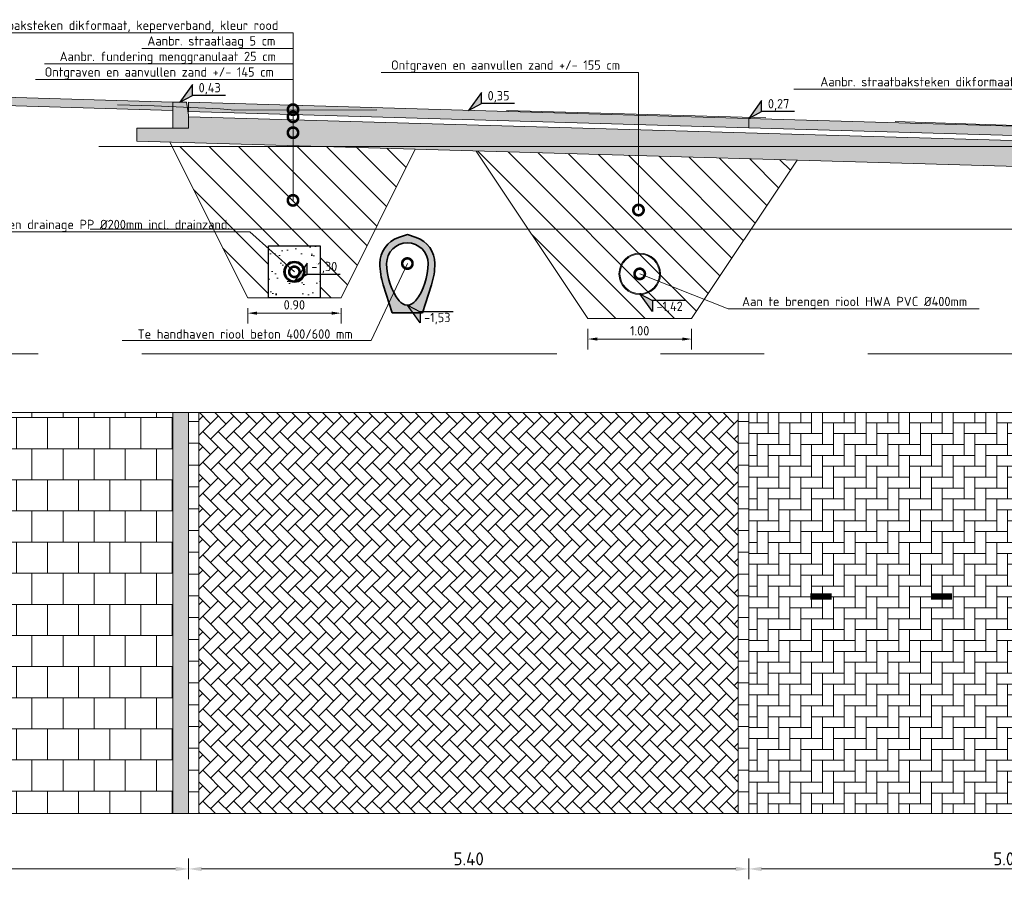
# Model space of a CAD drawing. Header units: metres. Extents: x 92403 to 95147, y 464428 to 465602.
# Tile 4 of 256: x 92427 to 92437, y 464888 to 464896. Entities that reach past the tile are written whole.
import ezdxf
from ezdxf import colors
from ezdxf.entities.mleader import LeaderData, LeaderLine
from ezdxf.enums import TextEntityAlignment as Align
from ezdxf.math import Vec2, Vec3

# ---------------------------------------------------------------- set-up
doc = ezdxf.new("R2010")
doc.units = ezdxf.units.M
for name, pattern in [('AL-NAP_LIJN', [15.25, 12, -1.5, 0.25, -1.5]), ('DASHED', [0.75, 0.5, -0.25]), ('RI-DRAINAGE', [19.2, 6, -1.8, 1.8, -1.8, 2.4, -1.8, 1.8, -1.8]), ('XX-AFBREEK', [7, 4, -1, 1, -1])]:
    doc.linetypes.add(name, pattern=pattern)
doc.layers.get('0').update_dxf_attribs({"linetype": 'CONTINUOUS'})
doc.layers.get('Defpoints').update_dxf_attribs({"linetype": 'CONTINUOUS'})
for name, color, linetype, lineweight in [('B-RO-VH-VERHARDING_STRAATBAKSTEEN-G', 252, 'CONTINUOUS', 5), ('B-WE-OG-HOOGTELIJN-G', 7, 'CONTINUOUS', 18), ('B-WE-VH-VERHARDING_FUNDERING-A-50', 252, 'CONTINUOUS', 18), ('N-WE-AM-DETAIL1-G', 7, 'CONTINUOUS', 18), ('N-WE-GW-GROND_ZAND-AD-50', 7, 'CONTINUOUS', 18), ('N-WE-GW-GROND_ZAND_CUNETZAND-WERK-A-200', 7, 'CONTINUOUS', 18), ('N-WE-RI-DRAINAGE_DRAIN-G', 90, 'RI-DRAINAGE', 35), ('N-WE-VH-VERHARDING_FUNDERING-A-50', 252, 'CONTINUOUS', 18), ('N-WE-VW-MARKERING-G', 7, 'CONTINUOUS', 0), ('X-XX-AL-AFBREEKLIJN-G', 7, 'XX-AFBREEK', 18), ('X-XX-AL-DETAIL1-G', 7, 'CONTINUOUS', 18), ('X-XX-AL-DETAIL1-GD', 7, 'CONTINUOUS', 25), ('X-XX-AL-DETAIL1-M', 7, 'CONTINUOUS', 18), ('X-XX-AL-DETAIL1-T18', 7, 'CONTINUOUS', 18), ('X-XX-AL-DETAIL3-G', 7, 'CONTINUOUS', 35), ('X-XX-AL-DETAIL3-V', 253, 'CONTINUOUS', 18), ('X-XX-AL-HOOGTELABEL-S', 7, 'CONTINUOUS', 25), ('X-XX-AL-M', 7, 'CONTINUOUS', 18), ('X-XX-AL-NAP-G', 7, 'AL-NAP_LIJN', 18), ('X-XX-AL-RMB - profiel', 7, 'CONTINUOUS', 9)]:
    doc.layers.add(name, color=color, linetype=linetype, lineweight=lineweight)
for name, color, linetype, lineweight, true_color in [('B-WE-RI-GWA-V', 7, 'CONTINUOUS', 18, 0xff8400), ('N-WE-RI-HWA-V', 7, 'CONTINUOUS', 18, 0x007bff), ('N-WE-VH-VERHARDING_STRAATBAKSTEEN-DIK-ELLEBOOG-A', 7, 'CONTINUOUS', 25, 0xe1bfb7)]:
    doc.layers.add(name, color=color, linetype=linetype, lineweight=lineweight, true_color=true_color)
doc.styles.add('NLCS-ISO', font='NLCS-ISO.ttf')
doc.styles.add('NLCS-ISO-M50-T18', font='NLCS-ISO.ttf', dxfattribs={"height": 0.09})
doc.styles.add('NLCS-ISO-M50-T25', font='NLCS-ISO.ttf', dxfattribs={"height": 0.125})
doc.dimstyles.new('NLCS-M50-T18-PIJL_L2_H1', dxfattribs={"dimscale": 0.05, "dimtxt": 2.5, "dimasz": 1.8, "dimexe": 2, "dimexo": 2, "dimgap": 0.7, "dimtad": 1, "dimzin": 0, "dimdsep": 46, "dimtxsty": 'NLCS-ISO-M50-T18', "dimcen": 2.5, "dimdle": 2, "dimclrd": 256, "dimclre": 256, "dimclrt": 10, "dimadec": 1, "dimazin": 0, "dimtfac": 1, "dimtdec": 3, "dimtofl": 0, "dimtmove": 0, "dimatfit": 3, "dimfxl": 2, "dimfxlon": 1, "dimtfillclr": 256, "dimtolj": 1, "dimtzin": 0, "dimlwd": -1, "dimlwe": -1, "dimarcsym": 0})
doc.dimstyles.new('NLCS-M50-T25-PIJL_L2_H1', dxfattribs={"dimscale": 0.05, "dimtxt": 2.5, "dimasz": 2.5, "dimexe": 2, "dimexo": 2, "dimgap": 0.7, "dimtad": 1, "dimzin": 0, "dimdsep": 46, "dimtxsty": 'NLCS-ISO-M50-T25', "dimcen": 2.5, "dimdle": 2, "dimclrd": 256, "dimclre": 256, "dimclrt": 256, "dimadec": 1, "dimazin": 0, "dimtfac": 1, "dimtdec": 3, "dimtofl": 0, "dimtmove": 0, "dimatfit": 3, "dimfxl": 2, "dimfxlon": 1, "dimtfillclr": 256, "dimtolj": 1, "dimtzin": 0, "dimlwd": -1, "dimlwe": -1, "dimarcsym": 0})

# ---------------------------------------------------------------- blocks, each defined once
blk = doc.blocks.new('*D217')
at = {"layer": 'Defpoints', "color": 0, "transparency": 16777216}
for p in [(92422.8722, 464889.1669), (92428.8701, 464889.1669), (92428.8701, 464887.7117)]:
    blk.add_point(p, dxfattribs=at)
at = {"layer": 'X-XX-AL-M', "transparency": 16777216}
for p, q in [((92422.8722, 464887.8117), (92422.8722, 464887.6117)), ((92428.8701, 464887.8117), (92428.8701, 464887.6117)), ((92422.9972, 464887.7117), (92428.7451, 464887.7117))]:
    blk.add_line(p, q, dxfattribs=at)
for points in [[(92422.9972, 464887.7325), (92422.9972, 464887.6909), (92422.8722, 464887.7117)], [(92428.7451, 464887.7325), (92428.7451, 464887.6909), (92428.8701, 464887.7117)]]:
    blk.add_solid(points, dxfattribs=at)
at = {"layer": 'X-XX-AL-M', "transparency": 16777216, "insert": (92425.8711, 464887.8092), "char_height": 0.125, "attachment_point": 5, "style": 'NLCS-ISO-M50-T25'}
blk.add_mtext('\\A1;6.00', dxfattribs=at)
blk = doc.blocks.new('*D218')
at = {"layer": 'Defpoints', "color": 0, "transparency": 16777216}
for p in [(92428.8701, 464889.1669), (92434.2701, 464889.1669), (92434.2701, 464887.7117)]:
    blk.add_point(p, dxfattribs=at)
at = {"layer": 'X-XX-AL-M', "transparency": 16777216}
for p, q in [((92428.8701, 464887.8117), (92428.8701, 464887.6117)), ((92434.2701, 464887.8117), (92434.2701, 464887.6117)), ((92428.9951, 464887.7117), (92434.1451, 464887.7117))]:
    blk.add_line(p, q, dxfattribs=at)
for points in [[(92428.9951, 464887.7325), (92428.9951, 464887.6909), (92428.8701, 464887.7117)], [(92434.1451, 464887.7325), (92434.1451, 464887.6909), (92434.2701, 464887.7117)]]:
    blk.add_solid(points, dxfattribs=at)
at = {"layer": 'X-XX-AL-M', "transparency": 16777216, "insert": (92431.5701, 464887.8092), "char_height": 0.125, "attachment_point": 5, "style": 'NLCS-ISO-M50-T25'}
blk.add_mtext('\\A1;5.40', dxfattribs=at)
blk = doc.blocks.new('*D219')
at = {"layer": 'Defpoints', "color": 0, "transparency": 16777216}
for p in [(92434.2701, 464889.1669), (92439.2701, 464889.1669), (92439.2701, 464887.7117)]:
    blk.add_point(p, dxfattribs=at)
at = {"layer": 'X-XX-AL-M', "transparency": 16777216}
for p, q in [((92434.2701, 464887.8117), (92434.2701, 464887.6117)), ((92439.2701, 464887.8117), (92439.2701, 464887.6117)), ((92434.3951, 464887.7117), (92439.1451, 464887.7117))]:
    blk.add_line(p, q, dxfattribs=at)
for points in [[(92434.3951, 464887.7325), (92434.3951, 464887.6909), (92434.2701, 464887.7117)], [(92439.1451, 464887.7325), (92439.1451, 464887.6909), (92439.2701, 464887.7117)]]:
    blk.add_solid(points, dxfattribs=at)
at = {"layer": 'X-XX-AL-M', "transparency": 16777216, "insert": (92436.7701, 464887.8092), "char_height": 0.125, "attachment_point": 5, "style": 'NLCS-ISO-M50-T25'}
blk.add_mtext('\\A1;5.00', dxfattribs=at)
blk = doc.blocks.new('SAL-HOOGTELABEL_02-SO')
for p, q in [((2.46, 3.44), (0, 0)), ((2.46, 1.31), (2.46, 3.44)), ((0, 0), (2.46, 1.31)), ((8.84, 1.31), (2.46, 1.31))]:
    blk.add_line(p, q)
blk.add_solid([(2.46, 3.44), (0, 0), (2.46, 1.31)])
at = {"style": 'NLCS-ISO'}
blk.add_attdef('...', text='', height=1.8, dxfattribs=at).set_placement((5.77, 2.62), align=Align.MIDDLE)
blk = doc.blocks.new('_DotSmall')
at = {"const_width": 0.5}
blk.add_lwpolyline([(-0.0625, 0, 1), (0.0625, 0, 1)], format="xyb", close=True, dxfattribs=at)
blk = doc.blocks.new('*D914')
at = {"layer": 'Defpoints', "color": 0, "transparency": 16777216}
for p in [(92432.7194, 464893.0194), (92433.7194, 464893.0194), (92433.7194, 464892.8208)]:
    blk.add_point(p, dxfattribs=at)
at = {"layer": 'X-XX-AL-DETAIL1-M', "transparency": 16777216}
for p, q in [((92432.7194, 464892.9194), (92432.7194, 464892.7208)), ((92433.7194, 464892.9194), (92433.7194, 464892.7208)), ((92432.8094, 464892.8208), (92433.6294, 464892.8208))]:
    blk.add_line(p, q, dxfattribs=at)
for points in [[(92432.8094, 464892.8358), (92432.8094, 464892.8058), (92432.7194, 464892.8208)], [(92433.6294, 464892.8358), (92433.6294, 464892.8058), (92433.7194, 464892.8208)]]:
    blk.add_solid(points, dxfattribs=at)
at = {"layer": 'X-XX-AL-DETAIL1-M', "color": 10, "transparency": 16777216, "insert": (92433.2194, 464892.9008), "char_height": 0.09, "attachment_point": 5, "style": 'NLCS-ISO-M50-T18'}
blk.add_mtext('\\A1;1.00', dxfattribs=at)
blk = doc.blocks.new('*D915')
at = {"layer": 'Defpoints', "color": 0, "transparency": 16777216}
for p in [(92429.4401, 464893.2189), (92430.3401, 464893.2189), (92430.3401, 464893.0703)]:
    blk.add_point(p, dxfattribs=at)
at = {"layer": 'X-XX-AL-DETAIL1-M', "transparency": 16777216}
for p, q in [((92429.4401, 464893.1189), (92429.4401, 464892.9703)), ((92429.5301, 464893.0703), (92430.2501, 464893.0703)), ((92430.3401, 464893.1189), (92430.3401, 464892.9703))]:
    blk.add_line(p, q, dxfattribs=at)
for points in [[(92429.5301, 464893.0853), (92429.5301, 464893.0553), (92429.4401, 464893.0703)], [(92430.2501, 464893.0853), (92430.2501, 464893.0553), (92430.3401, 464893.0703)]]:
    blk.add_solid(points, dxfattribs=at)
at = {"layer": 'X-XX-AL-DETAIL1-M', "color": 10, "transparency": 16777216, "insert": (92429.8901, 464893.1503), "char_height": 0.09, "attachment_point": 5, "style": 'NLCS-ISO-M50-T18'}
blk.add_mtext('\\A1;0.90', dxfattribs=at)

msp = doc.modelspace()

# ---------------------------------------------------------------- hatches: boundary and pattern name
at = {"layer": 'B-RO-VH-VERHARDING_STRAATBAKSTEEN-G', "ltscale": 0.1, "true_color": 0x794e4e}
h = msp.add_hatch(dxfattribs=at)
h.set_pattern_fill('KF-HALFSTEENS', color=27)
h.set_pattern_definition([(0, (92428.87007, 464888.24531), (0.105, 0.105), [0.105, -0.105]), (90, (92428.87007, 464888.24531), (-0.105, 6e-18), [])])
h.paths.add_polyline_path([(92428.970067, 464892.111111), (92428.870067, 464892.111111), (92428.870067, 464888.245312), (92428.970067, 464888.245312)])
h = msp.add_hatch(dxfattribs=at)
h.set_pattern_fill('KF-HALFSTEENS', color=27)
h.set_pattern_definition([(0, (92434.17007, 464888.24531), (0.105, 0.105), [0.105, -0.105]), (90, (92434.17007, 464888.24531), (-0.105, 6e-18), [])])
h.paths.add_polyline_path([(92434.270067, 464892.111111), (92434.170067, 464892.111111), (92434.170067, 464888.245312), (92434.270067, 464888.245312)])
at = {"layer": 'B-WE-RI-GWA-V'}
h = msp.add_hatch(color=256, dxfattribs=at)
h.dxf.hatch_style = 1
edge = h.paths.add_edge_path()
edge.add_line((92430.894391, 464893.799884), (92430.979391, 464893.828884))
edge.add_line((92430.979391, 464893.828884), (92431.064067, 464893.799991))
edge.add_arc((92430.979391, 464893.548884), 0.265, 0.0000001, 71.3654138, ccw=False)
edge.add_arc((92430.563967, 464893.550099), 0.680425, 342.358036, 359.897698, ccw=False)
edge.add_line((92431.212391, 464893.343884), (92431.124391, 464893.073884))
edge.add_line((92431.124391, 464893.073884), (92430.834391, 464893.073884))
edge.add_line((92430.834391, 464893.073884), (92430.747037, 464893.343084))
edge.add_arc((92431.379391, 464893.548884), 0.665, 180, 198.0274584, ccw=False)
edge.add_arc((92430.979396, 464893.548882), 0.265005, 108.7093538, 179.99965, ccw=False)
edge = h.paths.add_edge_path(flags=16)
edge.add_arc((92430.979391, 464893.548884), 0.2, 0, 180, ccw=False)
edge.add_arc((92430.579391, 464893.548884), 0.6, -36.8707195, 0, ccw=False)
edge.add_arc((92430.979391, 464893.248899), 0.100009, 216.8604422, 323.1179926, ccw=False)
edge.add_arc((92431.379391, 464893.548884), 0.6, 180, 216.867125, ccw=False)
at = {"layer": 'B-WE-VH-VERHARDING_FUNDERING-A-50'}
h = msp.add_hatch(dxfattribs=at)
h.set_pattern_fill('AVH-FUNDERING_GRANULAAT', color=256, scale=0.03, pattern_type=2)
h.set_pattern_definition([(0, (0.285, 0.192), (0, 0.3), [0, -0.3]), (0, (0.288, 0.087), (0, 0.3), [0, -0.3]), (0, (0.297, 0.249), (0, 0.3), [0, -0.3]), (338.1986, (0.141, 0.156), (0.900000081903, -0.29999997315), [0.0323109, -1.5832386]), (216.8699, (0.171, 0.144), (0.899999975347, 0.600000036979), [0.015, -1.485]), (130.6013, (0.159, 0.135), (1.5000001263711, -1.7999997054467), [0.0276585, -2.7382047]), (206.5651, (0.06, 0.099), (-0.299999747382, -0.30000039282), [0.0067083, -0.6641121]), (326.3099, (0.054, 0.096), (0.599999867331, -0.300000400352), [0.0108168, -1.0708488]), (108.4349, (0.063, 0.09), (-0.299999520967, 0.600000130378), [0.0094869, -0.9391965]), (225, (0.252, 0.069), (-5e-17, -0.30000009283), [0.0127278, -0.4115361]), (0, (0.243, 0.06), (0.3, 0.3), [0.018, -0.282]), (135, (0.261, 0.06), (-0.30000009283, 3e-17), [0.0127278, -0.4115361]), (251.5651, (0.216, 0.261), (0.299999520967, 0.600000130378), [0.0094869, -0.9391965]), (0, (0.213, 0.252), (0.3, 0.3), [0.015, -0.285]), (143.1301, (0.228, 0.252), (-0.899999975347, 0.600000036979), [0.015, -1.485]), (213.6901, (0.057, 0.264), (0.599999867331, 0.300000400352), [0.0108168, -1.0708488]), (341.5651, (0.048, 0.258), (-0.600000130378, 0.299999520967), [0.0189738, -0.9297096]), (126.8699, (0.066, 0.252), (0.600000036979, -0.899999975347), [0.015, -1.485]), (0, (0.144, 0.252), (0, 0.3), [0, -0.3]), (0, (0.063, 0.174), (0, 0.3), [0, -0.3]), (0, (0.147, 0.063), (0, 0.3), [0, -0.3]), (0, (0.228, 0.156), (0, 0.3), [0, -0.3]), (0, (0.141, 0.207), (0, 0.3), [0, -0.3]), (0, (0.075, 0.216), (0, 0.3), [0, -0.3]), (0, (0.102, 0.198), (0, 0.3), [0, -0.3]), (0, (0.09, 0.126), (0, 0.3), [0, -0.3]), (0, (0.018, 0.138), (0, 0.3), [0, -0.3]), (0, (0.021, 0.207), (0, 0.3), [0, -0.3]), (0, (0.012, 0.273), (0, 0.3), [0, -0.3]), (0, (0.105, 0.285), (0, 0.3), [0, -0.3]), (0, (0.171, 0.297), (0, 0.3), [0, -0.3]), (0, (0.276, 0.285), (0, 0.3), [0, -0.3]), (0, (0.204, 0.192), (0, 0.3), [0, -0.3]), (0, (0.174, 0.246), (0, 0.3), [0, -0.3]), (0, (0.198, 0.102), (0, 0.3), [0, -0.3]), (0, (0.108, 0.087), (0, 0.3), [0, -0.3]), (0, (0.198, 0.021), (0, 0.3), [0, -0.3]), (0, (0.099, 0.039), (0, 0.3), [0, -0.3]), (0, (0.003, 0.03), (0, 0.3), [0, -0.3]), (0, (0.039, 0.015), (0, 0.3), [0, -0.3]), (0, (0.042, 0.057), (0, 0.3), [0, -0.3]), (0, (0.243, 0.009), (0, 0.3), [0, -0.3]), (0, (0.279, 0.132), (0, 0.3), [0, -0.3]), (0, (0.264, 0.222), (0, 0.3), [0, -0.3]), (0, (0.126, 0.006), (0, 0.3), [0, -0.3])])
h.paths.add_polyline_path([(92439.420067, 464894.409727), (92439.420067, 464894.589205), (92439.269562, 464894.589205), (92439.270067, 464894.634205), (92439.270067, 464894.664147), (92428.870067, 464894.963396), (92428.870067, 464894.853454), (92428.720067, 464894.853454), (92428.370067, 464894.853454), (92428.370067, 464894.727679)])
h.paths.add_polyline_path([(92439.770067, 464894.399657), (92439.770067, 464894.589205), (92439.715067, 464894.589205), (92439.465067, 464894.589205), (92439.420067, 464894.589205), (92439.420067, 464894.409727)])
at = {"layer": 'N-WE-GW-GROND_ZAND-AD-50'}
h = msp.add_hatch(dxfattribs=at)
h.set_pattern_fill('AGW-GROND_ZAND', color=256, scale=0.1, pattern_type=2)
h.set_pattern_definition([(37.5, (-2132.75063, 303.5097), (-0.00629933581, 0.1926823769), [0, -0.152, 0, -0.17, 0, -0.1625]), (7.5, (-2132.75063, 303.5097), (0.17697767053, 0.28221460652), [0, -0.082, 0, -0.137, 0, -0.0525]), (327.5, (-2132.87363, 303.5097), (0.311414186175, 0.000565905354), [0, -0.05, 0, -0.18, 0, -0.235]), (317.5, (-2132.87363, 303.5097), (0.30061266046, 0.0877675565), [0, -0.025, 0, -0.118, 0, -0.135])])
h.paths.add_polyline_path([(92429.640122, 464893.218891), (92430.140122, 464893.218891), (92430.140122, 464893.718891), (92429.890122, 464893.718891), (92429.640122, 464893.718891)])
h.paths.add_polyline_path([(92429.990122, 464893.468891, -1), (92429.790122, 464893.468891, -1)], flags=16)
at = {"layer": 'N-WE-GW-GROND_ZAND_CUNETZAND-WERK-A-200'}
h = msp.add_hatch(dxfattribs=at)
h.set_pattern_fill('AGW-WERK_ONTGRAVEN', color=256, scale=0.04, pattern_type=2)
h.set_pattern_definition([(135, (0, 0), (-0.14142135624, -0.14142135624), [])])
h.paths.add_polyline_path([(92433.71937, 464893.019438), (92434.736081, 464894.544504), (92431.643332, 464894.633494), (92432.71937, 464893.019438)])
h.paths.add_polyline_path([(92428.710122, 464894.678891), (92429.440122, 464893.218891), (92429.640122, 464893.218891), (92429.640122, 464893.718891), (92429.890122, 464893.718891), (92430.140122, 464893.718891), (92430.140122, 464893.218891), (92430.340122, 464893.218891), (92431.055875, 464894.650398), (92430.06565, 464894.678891)])
at = {"layer": 'N-WE-RI-HWA-V'}
h = msp.add_hatch(color=256, dxfattribs=at)
h.dxf.hatch_style = 1
edge = h.paths.add_edge_path()
edge.add_arc((92433.21937, 464893.449367), 0.2, 0, 360)
edge = h.paths.add_edge_path(flags=16)
edge.add_arc((92433.21937, 464893.449367), 0.190476, 0, 360)
at = {"layer": 'N-WE-VH-VERHARDING_FUNDERING-A-50'}
h = msp.add_hatch(dxfattribs=at)
h.set_pattern_fill('AVH-FUNDERING_GRANULAAT', color=256, pattern_type=2)
h.set_pattern_definition([(0, (9.5, 6.4), (0, 10), [0, -10]), (0, (9.6, 2.9), (0, 10), [0, -10]), (0, (9.9, 8.3), (0, 10), [0, -10]), (338.1986, (4.7, 5.2), (30.00000273, -9.999999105), [1.07703, -52.77462]), (216.8699, (5.7, 4.8), (29.999999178, 20.000001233), [0.5, -49.5]), (130.6013, (5.3, 4.5), (50.0000042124, -59.9999901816), [0.92195, -91.27349]), (206.5651, (2, 3.3), (-9.99999158, -10.000013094), [0.22361, -22.13707]), (326.3099, (1.8, 3.2), (19.999995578, -10.000013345), [0.36056, -35.69496]), (108.4349, (2.1, 3), (-9.999984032, 20.000004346), [0.31623, -31.30655]), (225, (8.4, 2.3), (-2e-15, -10.00000309), [0.42426, -13.71787]), (0, (8.1, 2), (10, 10), [0.6, -9.4]), (135, (8.7, 2), (-10.00000309, 9e-16), [0.42426, -13.71787]), (251.5651, (7.2, 8.7), (9.999984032, 20.000004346), [0.31623, -31.30655]), (0, (7.1, 8.4), (10, 10), [0.5, -9.5]), (143.1301, (7.6, 8.4), (-29.999999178, 20.000001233), [0.5, -49.5]), (213.6901, (1.9, 8.8), (19.999995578, 10.000013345), [0.36056, -35.69496]), (341.5651, (1.6, 8.6), (-20.000004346, 9.999984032), [0.63246, -30.99032]), (126.8699, (2.2, 8.4), (20.000001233, -29.999999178), [0.5, -49.5]), (0, (4.8, 8.4), (0, 10), [0, -10]), (0, (2.1, 5.8), (0, 10), [0, -10]), (0, (4.9, 2.1), (0, 10), [0, -10]), (0, (7.6, 5.2), (0, 10), [0, -10]), (0, (4.7, 6.9), (0, 10), [0, -10]), (0, (2.5, 7.2), (0, 10), [0, -10]), (0, (3.4, 6.6), (0, 10), [0, -10]), (0, (3, 4.2), (0, 10), [0, -10]), (0, (0.6, 4.6), (0, 10), [0, -10]), (0, (0.7, 6.9), (0, 10), [0, -10]), (0, (0.4, 9.1), (0, 10), [0, -10]), (0, (3.5, 9.5), (0, 10), [0, -10]), (0, (5.7, 9.9), (0, 10), [0, -10]), (0, (9.2, 9.5), (0, 10), [0, -10]), (0, (6.8, 6.4), (0, 10), [0, -10]), (0, (5.8, 8.2), (0, 10), [0, -10]), (0, (6.6, 3.4), (0, 10), [0, -10]), (0, (3.6, 2.9), (0, 10), [0, -10]), (0, (6.6, 0.7), (0, 10), [0, -10]), (0, (3.3, 1.3), (0, 10), [0, -10]), (0, (0.1, 1), (0, 10), [0, -10]), (0, (1.3, 0.5), (0, 10), [0, -10]), (0, (1.4, 1.9), (0, 10), [0, -10]), (0, (8.1, 0.3), (0, 10), [0, -10]), (0, (9.3, 4.4), (0, 10), [0, -10]), (0, (8.8, 7.4), (0, 10), [0, -10]), (0, (4.2, 0.2), (0, 10), [0, -10])])
h.paths.add_polyline_path([(92422.872167, 464895.278891), (92422.872167, 464895.198855), (92428.720067, 464895.023418), (92428.720067, 464895.103454)])
at = {"layer": 'N-WE-VH-VERHARDING_STRAATBAKSTEEN-DIK-ELLEBOOG-A', "lineweight": 0, "ltscale": 1}
h = msp.add_hatch(color=256, dxfattribs=at)
h.dxf.hatch_style = 1
h.paths.add_polyline_path([(92434.270067, 464894.948074), (92434.270067, 464894.858037), (92439.270067, 464894.714168), (92439.270067, 464894.759205), (92439.270067, 464894.804205)])
h.paths.add_polyline_path([(92428.870067, 464895.103454), (92428.870067, 464895.013416), (92434.270067, 464894.858037), (92434.270067, 464894.948074)])
at = {"layer": 'X-XX-AL-DETAIL3-V'}
h = msp.add_hatch(color=254, dxfattribs=at)
h.dxf.hatch_style = 1
h.paths.add_polyline_path([(92422.877967, 464895.278716), (92422.877967, 464895.198681), (92428.720067, 464895.023418), (92428.720067, 464895.103454)])
at = {"layer": 'X-XX-AL-RMB - profiel', "true_color": 0x717384}
h = msp.add_hatch(color=8, dxfattribs=at)
h.dxf.hatch_style = 1
h.paths.add_polyline_path([(92428.870067, 464894.853454), (92428.720067, 464894.853454), (92428.720067, 464895.103454), (92428.850067, 464895.103454), (92428.870067, 464894.978454)])
at = {"layer": 'X-XX-AL-RMB - profiel', "true_color": 0x000000}
h = msp.add_hatch(dxfattribs=at)
h.set_pattern_fill('AVH-TEGEL_300X300_HALFST', color=18, angle=90, pattern_type=2)
h.set_pattern_definition([(90, (92454.81034, 465079.56269), (-0.15, 0.3), [0.3, -0.3]), (180, (92454.81034, 465079.5627), (-4e-17, -0.3), [])])
h.paths.add_polyline_path([(92428.720067, 464892.111111), (92422.872167, 464892.111111), (92422.872167, 464888.245312), (92428.720067, 464888.245312)])
at = {"layer": 'X-XX-AL-RMB - profiel', "ltscale": 1}
h = msp.add_hatch(color=251, dxfattribs=at)
h.dxf.hatch_style = 1
h.paths.add_polyline_path([(92428.870067, 464892.111111), (92428.720067, 464892.111111), (92428.720067, 464888.245312), (92428.870067, 464888.245312)])
at = {"layer": 'X-XX-AL-RMB - profiel', "ltscale": 0.1, "true_color": 0x794e4e}
h = msp.add_hatch(dxfattribs=at)
h.set_pattern_fill('KF-KEPER', color=27, angle=135)
h.set_pattern_definition([(135, (-28.38899, -191.31737), (-0.14849242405, 1e-17), [0.315, -0.105]), (45, (-28.53748, -191.46587), (-0.14849242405, 3e-17), [0.315, -0.105])])
h.paths.add_polyline_path([(92434.170067, 464892.111111), (92428.970067, 464892.111111), (92428.970067, 464888.245312), (92434.170067, 464888.245312)])
h = msp.add_hatch(dxfattribs=at)
h.set_pattern_fill('KF-KEPER', color=27, angle=90)
h.set_pattern_definition([(90, (92566.96649, 464066.81877), (-0.105, 0.105), [0.315, -0.105]), (0, (92566.75649, 464066.81877), (-0.105, 0.105), [0.315, -0.105])])
h.paths.add_polyline_path([(92439.170067, 464892.111111), (92434.270067, 464892.111111), (92434.270067, 464888.245312), (92439.170067, 464888.245312)])

# ---------------------------------------------------------------- linework, layer by layer
at = {"layer": 'B-WE-OG-HOOGTELIJN-G', "color": 1, "linetype": 'DASHED', "ltscale": 5, "flags": 128}
msp.add_lwpolyline([(92445.616567, 464894.431891), (92441.980467, 464894.689891), (92439.400167, 464894.888891), (92439.329167, 464894.887891), (92439.280067, 464894.803891), (92434.764067, 464894.945891), (92431.607067, 464895.034891), (92429.316567, 464895.028891), (92429.174967, 464895.041891), (92428.537967, 464895.067891), (92425.913467, 464895.156891), (92422.872167, 464895.258891)], dxfattribs=at)
at = {"layer": 'N-WE-AM-DETAIL1-G', "flags": 128}
msp.add_lwpolyline([(92434.270067, 464894.948074), (92428.870067, 464895.103454), (92428.870067, 464895.013416), (92434.270067, 464894.858037)], close=True, dxfattribs=at)
at = {"layer": 'N-WE-RI-DRAINAGE_DRAIN-G', "linetype": 'ByBlock'}
for radius in [0.1, 0.09]:
    msp.add_circle((92429.890122, 464893.468891), radius, dxfattribs=at)
at = {"layer": 'N-WE-VW-MARKERING-G', "linetype": 'Continuous', "const_width": 0.06, "flags": 128}
for points in [[(92435.069099, 464890.33823), (92434.864809, 464890.33823)], [(92436.231532, 464890.33823), (92436.027242, 464890.33823)]]:
    msp.add_lwpolyline(points, dxfattribs=at)
at = {"layer": 'X-XX-AL-AFBREEKLIJN-G', "color": 251, "flags": 128}
msp.add_lwpolyline([(92439.420067, 464892.678891), (92422.877967, 464892.678891)], dxfattribs=at)
at = {"layer": 'X-XX-AL-DETAIL1-G'}
for radius in [0.2, 0.190476]:
    msp.add_circle((92433.21937, 464893.449367), radius, dxfattribs=at)
at = {"layer": 'X-XX-AL-DETAIL1-GD', "flags": 128}
msp.add_lwpolyline([(92429.890122, 464893.718891), (92430.140122, 464893.718891), (92430.140122, 464893.218891), (92429.640122, 464893.218891), (92429.640122, 464893.718891), (92429.890122, 464893.718891)], dxfattribs=at)
at = {"layer": 'X-XX-AL-DETAIL3-G', "flags": 128}
for points in [[(92430.894391, 464893.799884), (92430.979391, 464893.828884), (92431.064067, 464893.799991, -0.32186121), (92431.244391, 464893.548884, -0.07668098), (92431.212391, 464893.343884), (92431.124391, 464893.073884), (92430.834391, 464893.073884), (92430.747037, 464893.343084, -0.07882226), (92430.714391, 464893.548884, -0.32149954), (92430.894391, 464893.799884)], [(92430.779391, 464893.548884, -1), (92431.179391, 464893.548884, -0.16228134), (92431.059386, 464893.188877, -0.49998552), (92430.899373, 464893.188907, -0.16226524), (92430.779391, 464893.548884)]]:
    msp.add_lwpolyline(points, format="xyb", close=True, dxfattribs=at)
at = {"layer": 'X-XX-AL-NAP-G', "color": 142, "flags": 128}
for points in [[(92440.00521, 464894.678891), (92421.776294, 464894.678891)], [(92439.920067, 464893.878891), (92421.776294, 464893.878891)]]:
    msp.add_lwpolyline(points, dxfattribs=at)
at = {"layer": 'X-XX-AL-RMB - profiel', "flags": 128}
for points in [[(92428.720067, 464895.103454), (92422.872167, 464895.278891), (92422.872167, 464895.198855), (92428.720067, 464895.023418)], [(92434.270067, 464894.948074), (92434.270067, 464894.858037), (92439.270067, 464894.714168), (92439.270067, 464894.804205)]]:
    msp.add_lwpolyline(points, close=True, dxfattribs=at)
at = {"layer": 'X-XX-AL-RMB - profiel'}
for points in [[(92428.870067, 464894.853454), (92428.720067, 464894.853454), (92428.720067, 464895.103454), (92428.850067, 464895.103454), (92428.870067, 464894.978454)], [(92445.616567, 464892.111111), (92421.372167, 464892.111111), (92421.372167, 464888.245312), (92445.616567, 464888.245312)], [(92428.870067, 464892.111111), (92428.720067, 464892.111111), (92428.720067, 464888.245312), (92428.870067, 464888.245312)]]:
    msp.add_lwpolyline(points, close=True, dxfattribs=at)
at = {"layer": 'X-XX-AL-RMB - profiel', "flags": 128}
for points in [[(92439.270067, 464894.664147), (92428.870067, 464894.963396)], [(92439.715067, 464894.589205), (92439.770067, 464894.589205), (92439.770067, 464894.399657), (92428.370067, 464894.727679), (92428.370067, 464894.853454), (92428.720067, 464894.853454)], [(92428.690335, 464894.718464), (92429.440122, 464893.218891), (92429.640122, 464893.218891)], [(92431.055875, 464894.650398), (92430.340122, 464893.218891), (92430.140122, 464893.218891)], [(92434.736081, 464894.544504), (92433.71937, 464893.019438), (92432.71937, 464893.019438), (92431.643332, 464894.633494)]]:
    msp.add_lwpolyline(points, dxfattribs=at)
at = {"layer": 'X-XX-AL-RMB - profiel', "color": 27, "true_color": 0x794e4e}
for points in [[(92428.970067, 464888.245312), (92428.970067, 464892.111111)], [(92434.170067, 464888.245312), (92434.170067, 464892.111111)], [(92434.270067, 464888.245312), (92434.270067, 464892.111111)]]:
    msp.add_lwpolyline(points, dxfattribs=at)

# ---------------------------------------------------------------- block references
at = {"layer": 'X-XX-AL-HOOGTELABEL-S', "xscale": 0.05000000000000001, "yscale": 0.05000000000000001, "zscale": 0.05000000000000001}
for p, values in [((92428.785067, 464895.103454), {'...': '0,43'}), ((92431.570067, 464895.025764), {'...': '0,35'}), ((92434.270067, 464894.948074), {'...': '0,27'}), ((92429.890122, 464893.378891), {'...': '-1,30'})]:
    msp.add_blockref('SAL-HOOGTELABEL_02-SO', p, dxfattribs=at).add_auto_attribs(values)
at = {"layer": 'X-XX-AL-HOOGTELABEL-S'}
ref = msp.add_blockref('SAL-HOOGTELABEL_02-SO', (92433.21937, 464893.256867), dxfattribs=dict(at, xscale=-0.05000000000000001, yscale=0.05, zscale=0.05, rotation=180))
ref.add_attrib('...', '-1,42', dxfattribs={"layer": '0', "height": 0.09, "style": 'NLCS-ISO'}).set_placement((92433.508007, 464893.126104), align=Align.MIDDLE)
ref = msp.add_blockref('SAL-HOOGTELABEL_02-SO', (92430.979391, 464893.14889), dxfattribs=dict(at, xscale=-0.05000000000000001, yscale=0.05000000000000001, zscale=0.05000000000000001, rotation=180))
ref.add_attrib('...', '-1,53', dxfattribs={"layer": '0', "height": 0.09, "style": 'NLCS-ISO'}).set_placement((92431.268028, 464893.018127), align=Align.MIDDLE)

# ---------------------------------------------------------------- dimensions: what is measured, and where the dimension line sits
at = {"layer": 'X-XX-AL-DETAIL1-M'}
for base, p1, p2, picture, middle in [((92430.340122, 464893.07033), (92429.440122, 464893.218891), (92430.340122, 464893.218891), '*D915', (92429.890122, 464893.15033)), ((92433.71937, 464892.820761), (92432.71937, 464893.019438), (92433.71937, 464893.019438), '*D914', (92433.21937, 464892.900761))]:
    dim = msp.add_linear_dim(base=base, p1=p1, p2=p2, dimstyle='NLCS-M50-T18-PIJL_L2_H1', dxfattribs=at)
    dim.commit()
    dim.dimension.update_dxf_attribs({"geometry": picture, "text_midpoint": middle})
at = {"layer": 'X-XX-AL-M'}
for p1, p2, picture, middle in [((92422.872167, 464889.166862), (92428.870067, 464889.166862), '*D217', (92425.871117, 464887.809188)), ((92428.870067, 464889.166862), (92434.270067, 464889.166862), '*D218', (92431.570067, 464887.809188)), ((92434.270067, 464889.166862), (92439.270067, 464889.166862), '*D219', (92436.770067, 464887.809188))]:
    dim = msp.add_aligned_dim(p1=p1, p2=p2, distance=-1.455174, dimstyle='NLCS-M50-T25-PIJL_L2_H1', dxfattribs=at)
    dim.commit()
    dim.dimension.update_dxf_attribs({"geometry": picture, "text_midpoint": middle})

# ---------------------------------------------------------------- leaders
at = {"layer": 'X-XX-AL-DETAIL1-T18'}
ml = msp.add_multileader_mtext('Standard', dxfattribs=at)
ml.set_content('\\pxi-3,l4,t4;{\\C256;Aanbr. straatbaksteken dikformaat, keperverband, kleur rood}', color=10, style='NLCS-ISO-M50-T18')
ml.set_leader_properties(color=256, lineweight=-1)
ml.set_arrow_properties(name='DOTSMALL')
ml.build(insert=Vec2(0, 0))
ml.multileader.update_dxf_attribs({"text_left_attachment_type": 5, "text_right_attachment_type": 5, "dogleg_length": 0.09, "arrow_head_size": 0.2})
ctx = ml.context
ctx.base_point, ctx.char_height, ctx.arrow_head_size, ctx.landing_gap_size, ctx.plane_origin = Vec3(92426.277028, 464895.773742), 0.09, 0.2, 0.045, Vec3(92429.877028, 464895.111641)
ctx.left_attachment, ctx.right_attachment = 5, 5
notes = []
notes.append((ctx, [(0, (1, 1, 0), (92429.877028, 464895.773742), (-1, 0), 0.09, [(0, [(92429.877028, 464895.032853)], 0, [])])]))
ctx.mtext.insert, ctx.mtext.flow_direction = Vec3(92426.322028, 464895.890742), 5
ml = msp.add_multileader_mtext('Standard', dxfattribs=at)
ml.set_content('{\\C256;Aanbr. straatlaag 5 cm }', color=10, style='NLCS-ISO-M50-T18')
ml.set_leader_properties(color=256, lineweight=-1)
ml.set_arrow_properties(name='DOTSMALL')
ml.build(insert=Vec2(0, 0))
ml.multileader.update_dxf_attribs({"text_left_attachment_type": 5, "text_right_attachment_type": 5, "dogleg_length": 0.09, "arrow_head_size": 0.2})
ctx = ml.context
ctx.base_point, ctx.char_height, ctx.arrow_head_size, ctx.landing_gap_size, ctx.plane_origin = Vec3(92428.428028, 464895.623742), 0.09, 0.2, 0.045, Vec3(92429.877028, 464894.961641)
ctx.left_attachment, ctx.right_attachment = 5, 5
notes.append((ctx, [(0, (1, 1, 0), (92429.877028, 464895.623742), (-1, 0), 0.09, [(0, [(92429.877028, 464894.963391)], 0, [])])]))
ctx.mtext.insert, ctx.mtext.width, ctx.mtext.flow_direction = Vec3(92428.473028, 464895.740742), 4.0068021, 5
ml = msp.add_multileader_mtext('Standard', dxfattribs=at)
ml.set_content('{\\C256;Aanbr. fundering menggranulaat 25 cm}', color=10, style='NLCS-ISO-M50-T18')
ml.set_leader_properties(color=256, lineweight=-1)
ml.set_arrow_properties(name='DOTSMALL')
ml.build(insert=Vec2(0, 0))
ml.multileader.update_dxf_attribs({"text_left_attachment_type": 5, "text_right_attachment_type": 5, "dogleg_length": 0.09, "arrow_head_size": 0.2})
ctx = ml.context
ctx.base_point, ctx.char_height, ctx.arrow_head_size, ctx.landing_gap_size, ctx.plane_origin = Vec3(92427.582028, 464895.473742), 0.09, 0.2, 0.045, Vec3(92429.877028, 464894.811641)
ctx.left_attachment, ctx.right_attachment = 5, 5
notes.append((ctx, [(0, (1, 1, 0), (92429.877028, 464895.473742), (-1, 0), 0.09, [(0, [(92429.877028, 464894.810573)], 0, [])])]))
ctx.mtext.insert, ctx.mtext.flow_direction = Vec3(92427.627028, 464895.590742), 5
ml = msp.add_multileader_mtext('Standard', dxfattribs=at)
ml.set_content('{\\C256;Ontgraven en aanvullen zand +/- 155 cm }', color=10, style='NLCS-ISO-M50-T18')
ml.set_leader_properties(color=256, lineweight=-1)
ml.set_arrow_properties(name='DOTSMALL')
ml.build(insert=Vec2(0, 0))
ml.multileader.update_dxf_attribs({"text_left_attachment_type": 5, "text_right_attachment_type": 5, "dogleg_length": 0.09, "arrow_head_size": 0.2})
ctx = ml.context
ctx.base_point, ctx.char_height, ctx.arrow_head_size, ctx.landing_gap_size, ctx.plane_origin = Vec3(92430.777333, 464895.390392), 0.09, 0.2, 0.045, Vec3(92433.207333, 464894.728292)
ctx.left_attachment, ctx.right_attachment = 5, 5
notes.append((ctx, [(0, (1, 1, 0), (92433.207333, 464895.390392), (-1, 0), 0.09, [(0, [(92433.207333, 464894.064746)], 0, [])])]))
ctx.mtext.insert, ctx.mtext.flow_direction = Vec3(92430.822333, 464895.507392), 5
ml = msp.add_multileader_mtext('Standard', dxfattribs=at)
ml.set_content('{\\C256;Ontgraven en aanvullen zand +/- 145 cm }', color=10, style='NLCS-ISO-M50-T18')
ml.set_leader_properties(color=256, lineweight=-1)
ml.set_arrow_properties(name='DOTSMALL')
ml.build(insert=Vec2(0, 0))
ml.multileader.update_dxf_attribs({"text_left_attachment_type": 5, "text_right_attachment_type": 5, "dogleg_length": 0.09, "arrow_head_size": 0.2})
ctx = ml.context
ctx.base_point, ctx.char_height, ctx.arrow_head_size, ctx.landing_gap_size, ctx.plane_origin = Vec3(92427.438028, 464895.323742), 0.09, 0.2, 0.045, Vec3(92429.877028, 464894.661641)
ctx.left_attachment, ctx.right_attachment = 5, 5
notes.append((ctx, [(0, (1, 1, 0), (92429.877028, 464895.323742), (-1, 0), 0.09, [(0, [(92429.877028, 464894.158059)], 0, [])])]))
ctx.mtext.insert, ctx.mtext.flow_direction = Vec3(92427.483028, 464895.440742), 5
ml = msp.add_multileader_mtext('Standard', dxfattribs=at)
ml.set_content('\\pxi-3,l4,t4;{\\C256;Aanbr. straatbaksteken dikformaat, elleboogverband, kleur rood}', color=10, style='NLCS-ISO-M50-T18')
ml.set_leader_properties(color=256, lineweight=-1)
ml.set_arrow_properties(name='DOTSMALL')
ml.build(insert=Vec2(0, 0))
ml.multileader.update_dxf_attribs({"text_left_attachment_type": 5, "text_right_attachment_type": 5, "dogleg_length": 0.09, "arrow_head_size": 0.2})
ctx = ml.context
ctx.base_point, ctx.char_height, ctx.arrow_head_size, ctx.landing_gap_size, ctx.plane_origin = Vec3(92434.825853, 464895.229731), 0.09, 0.2, 0.045, Vec3(92438.569853, 464894.377628)
ctx.left_attachment, ctx.right_attachment = 5, 5
notes.append((ctx, [(0, (1, 1, 0), (92438.569853, 464895.229731), (-1, 0), 0.09, [(0, [(92438.569853, 464894.7787)], 0, [])])]))
ctx.mtext.insert, ctx.mtext.flow_direction = Vec3(92434.870853, 464895.346731), 5
ml = msp.add_multileader_mtext('Standard', dxfattribs=at)
ml.set_content('{\\C256;Aan te brengen drainage PP %%C200mm incl. drainzand.}', color=10, style='NLCS-ISO-M50-T18')
ml.set_leader_properties(color=256, lineweight=-1)
ml.set_arrow_properties(name='DOTSMALL')
ml.build(insert=Vec2(0, 0))
ml.multileader.update_dxf_attribs({"text_left_attachment_type": 5, "text_right_attachment_type": 5, "dogleg_length": 0.09, "arrow_head_size": 0.2})
ctx = ml.context
ctx.base_point, ctx.char_height, ctx.arrow_head_size, ctx.landing_gap_size, ctx.plane_origin = Vec3(92426.373264, 464893.85364), 0.09, 0.2, 0.045, Vec3(92423.899527, 464894.662945)
ctx.left_attachment, ctx.right_attachment = 5, 5
notes.append((ctx, [(0, (1, 1, 0), (92429.460264, 464893.85364), (-1, 0), 0.09, [(0, [(92429.890122, 464893.468891)], 0, [])])]))
ctx.mtext.insert, ctx.mtext.width, ctx.mtext.flow_direction = Vec3(92426.418264, 464893.97064), 3.00834132, 5
ml = msp.add_multileader_mtext('Standard', dxfattribs=at)
ml.set_content('{\\C256;Te handhaven riool beton 400/600 mm }', color=10, style='NLCS-ISO-M50-T18')
ml.set_leader_properties(color=256, lineweight=-1)
ml.set_arrow_properties(name='DOTSMALL')
ml.build(insert=Vec2(0, 0))
ml.multileader.update_dxf_attribs({"text_left_attachment_type": 5, "text_right_attachment_type": 5, "dogleg_length": 0.09, "arrow_head_size": 0.2})
ctx = ml.context
ctx.base_point, ctx.char_height, ctx.arrow_head_size, ctx.landing_gap_size, ctx.plane_origin = Vec3(92428.334355, 464892.80621), 0.09, 0.2, 0.045, Vec3(92430.979391, 464894.448728)
ctx.left_attachment, ctx.right_attachment = 5, 5
notes.append((ctx, [(0, (1, 1, 0), (92430.629355, 464892.80621), (-1, 0), 0.09, [(0, [(92430.979391, 464893.548884)], 0, [])])]))
ctx.mtext.insert, ctx.mtext.flow_direction = Vec3(92428.379355, 464892.91421), 5
ml = msp.add_multileader_mtext('Standard', dxfattribs=at)
ml.set_content('{\\C256;Aan te brengen riool HWA PVC %%C400mm}', color=10, style='NLCS-ISO-M50-T18')
ml.set_leader_properties(color=256, lineweight=-1)
ml.set_arrow_properties(name='DOTSMALL')
ml.build(insert=Vec2(0, 0))
ml.multileader.update_dxf_attribs({"text_left_attachment_type": 5, "text_right_attachment_type": 5, "dogleg_length": 0.09, "arrow_head_size": 0.2})
ctx = ml.context
ctx.base_point, ctx.char_height, ctx.arrow_head_size, ctx.landing_gap_size, ctx.plane_origin = Vec3(92434.161084, 464893.110975), 0.09, 0.2, 0.045, Vec3(92433.21937, 464894.34921)
ctx.left_attachment, ctx.right_attachment = 5, 5
notes.append((ctx, [(1, (1, 1, 0), (92434.071084, 464893.110975), (1, 0), 0.09, [(0, [(92433.21937, 464893.449367)], 0, [])])]))
ctx.mtext.insert, ctx.mtext.flow_direction = Vec3(92434.206084, 464893.227975), 5
for ctx, leaders in notes:
    for number, flags, end, landing, length, lines in leaders:
        leader = LeaderData()
        leader.index, (leader.has_last_leader_line, leader.has_dogleg_vector, leader.attachment_direction) = number, flags
        leader.last_leader_point, leader.dogleg_vector, leader.dogleg_length = Vec3(end), Vec3(landing), length
        for number, points, colour, breaks in lines:
            line = LeaderLine()
            line.index, line.vertices, line.color, line.breaks = number, Vec3.list(points), colors.encode_raw_color(colour), breaks
            leader.lines.append(line)
        ctx.leaders.append(leader)

doc.saveas('drawing.dxf')
